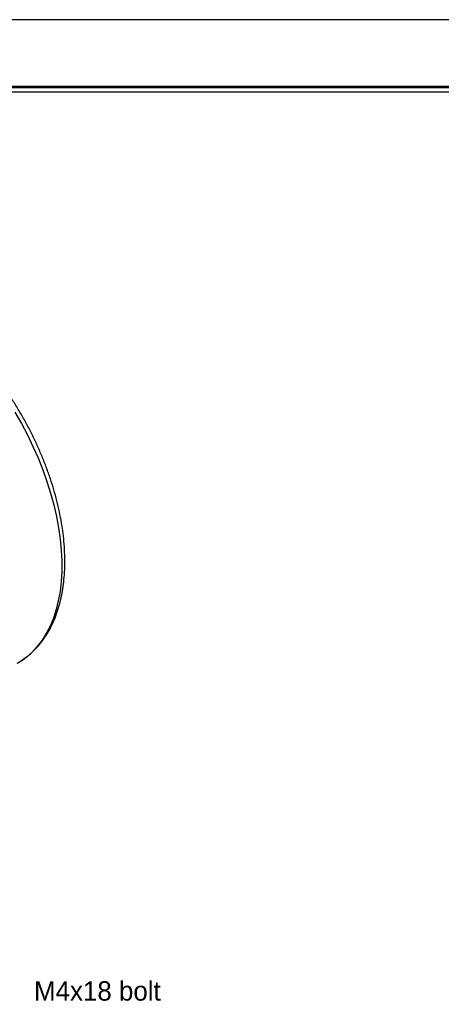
# Model space of a CAD drawing. Header units: millimetres. Extents: x 0 to 238, y 0 to 168.
# Tile 6 of 7: x 65 to 97, y 92 to 168. Entities that reach past the tile are written whole.
import ezdxf
from ezdxf.enums import TextEntityAlignment as Align

# ---------------------------------------------------------------- set-up
doc = ezdxf.new("R2010")
doc.units = ezdxf.units.MM
doc.layers.add('L1', color=7, linetype='CONTINUOUS')
doc.layers.add('OUTLINE', color=7, linetype='CONTINUOUS')

# ---------------------------------------------------------------- blocks, each defined once
blk = doc.blocks.new('표제란')
at = {"layer": 'L1', "color": 0}
blk.add_line((297, 210), (0, 210), dxfattribs=at)
at = {"layer": 'L1', "const_width": 0.25}
blk.add_lwpolyline([(290.5, 6.5), (290.5, 203.5), (10, 203.5), (10, 6.5)], close=True, dxfattribs=at)
at = {"layer": 'L1'}
blk.add_lwpolyline([(290, 7), (290, 203), (10.5, 203), (10.5, 7)], close=True, dxfattribs=at)
for tag, p in [('필렛', (179.25, 10.9)), ('모따기', (179.25, 8.3))]:
    blk.add_attdef(tag, text='', height=1.15, dxfattribs=at).set_placement(p, align=Align.MIDDLE_LEFT)
at = {"layer": 'OUTLINE', "ltscale": 0.5}
for tag, p, height in [('TITLE', (237.166, 24.406), 2.5), ('도번', (251.181, 15.642), 2.5), ('SCALE', (253.781, 9.553), 1.2), ('DATE', (277.02, 9.511), 1.2)]:
    blk.add_attdef(tag, p, '', height=height, dxfattribs=at)

msp = doc.modelspace()

# ---------------------------------------------------------------- linework, layer by layer
at = {"layer": 'OUTLINE', "flags": 128}
msp.add_lwpolyline([(64.4644, 137.7187), (64.9604, 136.8542), (65.4253, 135.9742), (65.8573, 135.0818), (66.2549, 134.1804), (66.6167, 133.2731), (66.9413, 132.3634), (67.2276, 131.4544), (67.4744, 130.5497), (67.681, 129.6524), (67.8464, 128.7658), (67.9703, 127.8931), (68.052, 127.0376), (68.0912, 126.2024), (68.088, 125.3905), (68.0422, 124.6048), (67.954, 123.8483), (67.8237, 123.1237), (67.6519, 122.4336), (67.4391, 121.7806), (67.1862, 121.167), (66.894, 120.5952), (66.5636, 120.067), (66.1962, 119.5846), (65.7932, 119.1497), (65.356, 118.7637), (64.8862, 118.4283), (64.6771, 118.3013)], dxfattribs=at)
at = {"layer": 'OUTLINE'}
msp.add_open_spline([(64.6322, 118.2833), (64.7124, 118.3272), (64.9589, 118.462), (65.3422, 118.7374), (65.7812, 119.1051), (66.1879, 119.5185), (66.5631, 119.9733), (66.9052, 120.4694), (67.2132, 121.0053), (67.486, 121.5797), (67.7223, 122.1908), (67.9212, 122.8366), (68.0818, 123.5149), (68.2035, 124.2231), (68.286, 124.9587), (68.3291, 125.7189), (68.3326, 126.5011), (68.2969, 127.3024), (68.2222, 128.1203), (68.109, 128.952), (67.9579, 129.7948), (67.7693, 130.6461), (67.5442, 131.5031), (67.2834, 132.3633), (66.9877, 133.2239), (66.6582, 134.0822), (66.296, 134.9355), (65.9023, 135.7812), (65.4784, 136.6167), (65.0256, 137.4392), (64.5453, 138.2463), (64.0392, 139.0353), (63.5087, 139.8038), (62.9556, 140.5492), (62.3814, 141.2693), (61.7881, 141.9618), (61.1773, 142.6244), (60.5509, 143.2549), (59.9107, 143.8513), (59.2588, 144.4117), (58.5969, 144.9341), (57.9271, 145.4167), (57.2512, 145.8579), (56.5714, 146.256), (55.8897, 146.6094), (55.2082, 146.9168), (54.5292, 147.1767), (53.8549, 147.3879), (53.1877, 147.5495), (52.5303, 147.6605), (51.8853, 147.7205), (51.2552, 147.7292), (50.6426, 147.6868), (50.0502, 147.5937), (49.4797, 147.4513), (48.9348, 147.2578), (48.4955, 147.0632), (48.2489, 146.9156), (48.1656, 146.8657)], degree=3, knots=[0, 0, 0, 0, 0.00845859, 0.02597318, 0.04349256, 0.06105489, 0.07869407, 0.09643484, 0.1142908, 0.13226418, 0.15034739, 0.16852565, 0.18678038, 0.2050921, 0.2234427, 0.24181679, 0.26020213, 0.27858824, 0.29696861, 0.3153398, 0.33369992, 0.35204825, 0.37038489, 0.38871053, 0.40702622, 0.4253333, 0.44363327, 0.46192772, 0.48021831, 0.49850675, 0.51679476, 0.53508386, 0.55337545, 0.57167128, 0.58997313, 0.6082827, 0.62660171, 0.64493176, 0.66327436, 0.68163077, 0.70000191, 0.71838817, 0.73678918, 0.75520347, 0.77362803, 0.79205745, 0.81048126, 0.82888754, 0.84726077, 0.86558214, 0.88383067, 0.90198527, 0.92002799, 0.93794759, 0.95574292, 0.97342476, 0.99101599, 1, 1, 1, 1], dxfattribs=at)

# ---------------------------------------------------------------- block references
at = {"layer": 'OUTLINE', "xscale": 0.8006169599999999, "yscale": 0.8006169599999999, "zscale": 0.8006169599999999}
msp.add_blockref('표제란', (0, 0), dxfattribs=at)

# ---------------------------------------------------------------- texts
at = {"layer": 'OUTLINE', "color": 3, "insert": (65.9407, 92.128), "char_height": 1.5, "attachment_point": 7}
msp.add_mtext('\\A1;M4x18 bolt', dxfattribs=at)

doc.saveas('drawing.dxf')
